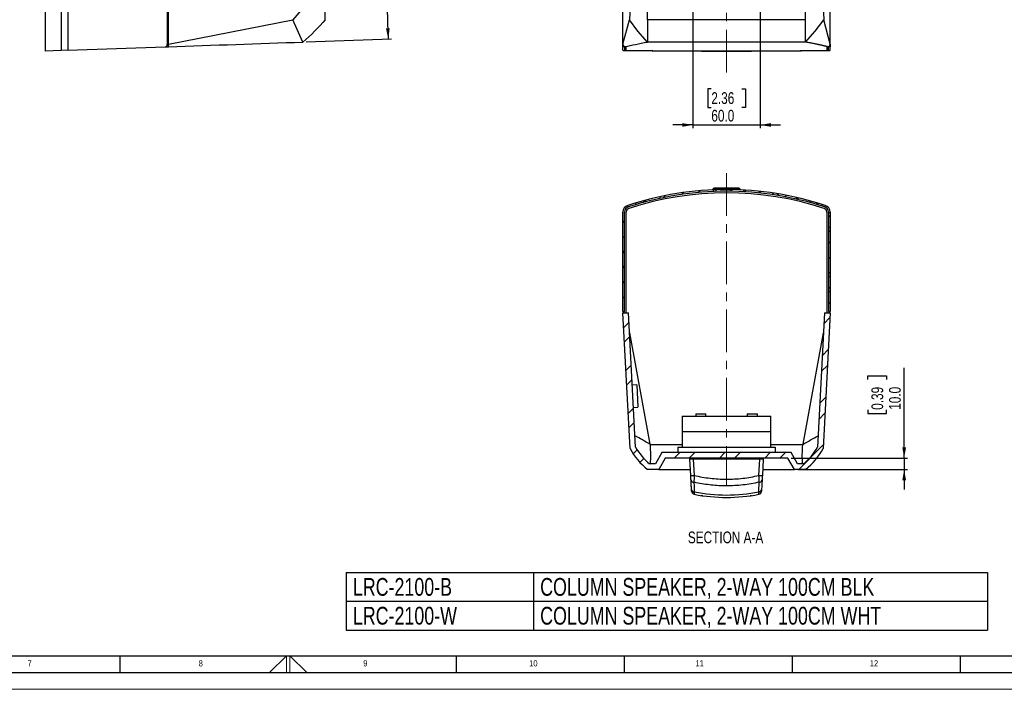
# Model space of a CAD drawing. Header units: millimetres. Extents: x 0 to 1737, y 0 to 594.
# Tile 4 of 45: x 346 to 638, y 0 to 199. Entities that reach past the tile are written whole.
import ezdxf

# ---------------------------------------------------------------- set-up
doc = ezdxf.new("R2010")
doc.units = ezdxf.units.MM
doc.linetypes.add('CENTERX2', pattern=[20.319999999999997, 12.7, -2.54, 2.54, -2.54])
doc.layers.add('FORMAT', color=7, linetype='Continuous')
doc.layers.add('SLD-0', color=7, linetype='Continuous')
doc.styles.add('SLDTEXTSTYLE0', font='TXT', dxfattribs={"width": 0.75})
doc.dimstyles.new('SLDDIMSTYLE3', dxfattribs={"dimtxt": 3.5, "dimasz": 3.2, "dimexe": 0, "dimexo": 0.0625, "dimgap": 0.875, "dimtad": 1, "dimdec": 4, "dimlfac": 3, "dimzin": 4, "dimdsep": 46, "dimtxsty": 'SLDTEXTSTYLE0', "dimsah": 1, "dimcen": 0.09, "dimadec": 1, "dimazin": 1, "dimtfac": 1, "dimtdec": 1, "dimtofl": 0, "dimtmove": 0, "dimatfit": 3, "dimfxl": 1, "dimfrac": 2, "dimtolj": 1, "dimtzin": 12, "dimarcsym": 0})
doc.dimstyles.new('SLDDIMSTYLE4', dxfattribs={"dimtxt": 3.5, "dimasz": 3.2, "dimexe": 0, "dimexo": 0.0625, "dimgap": 0.875, "dimtad": 1, "dimdec": 1, "dimlfac": 3, "dimrnd": 1e-09, "dimzin": 4, "dimdsep": 46, "dimtxsty": 'SLDTEXTSTYLE0', "dimsah": 1, "dimcen": 0.09, "dimadec": 0, "dimazin": 1, "dimtfac": 1, "dimtdec": 1, "dimtmove": 0, "dimatfit": 0, "dimfxl": 1, "dimfrac": 2, "dimtolj": 1, "dimtzin": 12, "dimarcsym": 0})

# ---------------------------------------------------------------- blocks, each defined once
blk = doc.blocks.new('SW_TABLEANNOTATION_0')
at = {"layer": 'SLD-0', "color": 0}
for p, q in [((0, 0), (0, -8.584444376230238)), ((0, 0), (55.70924772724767, 0)), ((55.70924772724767, 0), (55.70924772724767, -8.584444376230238)), ((55.70924772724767, 0), (190.8151922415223, 0)), ((190.8151922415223, 0), (190.8151922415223, -8.584444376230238)), ((0, -8.584444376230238), (0, -17.16888875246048)), ((0, -8.584444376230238), (55.70924772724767, -8.584444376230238)), ((55.70924772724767, -8.584444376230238), (55.70924772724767, -17.16888875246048)), ((55.70924772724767, -8.584444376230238), (190.8151922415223, -8.584444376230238)), ((190.8151922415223, -8.584444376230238), (190.8151922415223, -17.16888875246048)), ((0, -17.16888875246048), (55.70924772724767, -17.16888875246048)), ((55.70924772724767, -17.16888875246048), (190.8151922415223, -17.16888875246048))]:
    blk.add_line(p, q, dxfattribs=at)
at = {"layer": 'SLD-0', "color": 0, "char_height": 5.291666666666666, "attachment_point": 1, "style": 'SLDTEXTSTYLE0'}
for s, insert in [('LRC-2100-B', (2.000000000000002, -1.653677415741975)), ('COLUMN SPEAKER, 2-WAY 100CM BLK', (57.70924772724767, -1.653677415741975)), ('LRC-2100-W', (2.000000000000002, -10.23812179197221)), ('COLUMN SPEAKER, 2-WAY 100CM WHT', (57.70924772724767, -10.23812179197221))]:
    blk.add_mtext(s, dxfattribs=dict(at, insert=insert))
blk = doc.blocks.new('_D_5')
at = {"layer": 'SLD-0', "color": 250, "transparency": 16777216}
for p, q in [((430.8507481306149, 503.9879157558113), (456.2312292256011, 503.1016098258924)), ((430.8507481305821, 192.7455660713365), (456.2312292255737, 193.6318720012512))]:
    blk.add_line(p, q, dxfattribs=at)
blk.add_arc((4887.258127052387, 348.366740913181), 4434.727805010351, 177.9999999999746, 182.0000000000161, dxfattribs=at)
for points in [[(455.2318383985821, 503.1365093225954), (454.5716419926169, 499.9574150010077), (455.6709856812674, 499.9194221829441)], [(455.2318383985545, 193.5969725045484), (455.6709856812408, 196.8140596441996), (454.5716419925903, 196.7760668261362)]]:
    blk.add_solid(points, dxfattribs=at)
at = {"layer": 'SLD-0', "color": 250, "transparency": 16777216, "insert": (448.0185851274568, 344.2007687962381), "char_height": 3.5, "attachment_point": 1, "rotation": 89.99999999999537, "style": 'SLDTEXTSTYLE0'}
blk.add_mtext('4.0°', dxfattribs=at)
blk = doc.blocks.new('_D_9')
at = {"layer": 'SLD-0', "color": 250, "transparency": 16777216}
for p, q in [((545.8651627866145, 219.5334075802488), (545.8651627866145, 167.0334075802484)), ((565.8651627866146, 219.5334075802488), (565.8651627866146, 167.0334075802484)), ((551.3394686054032, 178.8262892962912), (550.2730623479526, 178.8262892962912)), ((550.2730623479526, 178.8262892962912), (550.2730623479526, 173.2700393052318)), ((560.3908576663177, 178.8262892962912), (561.4572639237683, 178.8262892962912)), ((561.4572639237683, 178.8262892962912), (561.4572639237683, 173.2700393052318)), ((550.2730623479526, 173.2700393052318), (551.3394686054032, 173.2700393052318)), ((561.4572639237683, 173.2700393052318), (560.3908576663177, 173.2700393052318)), ((545.8651627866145, 168.0334075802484), (539.8651627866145, 168.0334075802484)), ((545.8651627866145, 168.0334075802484), (565.8651627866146, 168.0334075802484)), ((565.8651627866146, 168.0334075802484), (571.8651627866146, 168.0334075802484))]:
    blk.add_line(p, q, dxfattribs=at)
for points in [[(545.8651627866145, 168.0334075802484), (542.6651627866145, 168.5834075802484), (542.6651627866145, 167.4834075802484)], [(565.8651627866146, 168.0334075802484), (569.0651627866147, 167.4834075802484), (569.0651627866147, 168.5834075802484)]]:
    blk.add_solid(points, dxfattribs=at)
at = {"layer": 'SLD-0', "color": 250, "transparency": 16777216, "char_height": 3.5, "attachment_point": 1, "style": 'SLDTEXTSTYLE0'}
for s, insert in [('2.36', (551.3394686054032, 177.7817762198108)), ('60.0', (551.3394686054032, 172.5451446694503))]:
    blk.add_mtext(s, dxfattribs=dict(at, insert=insert))
blk = doc.blocks.new('_D_24')
at = {"layer": 'SLD-0', "color": 250, "transparency": 16777216}
for p, q in [((608.7001627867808, 68.80264755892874), (608.7001627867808, 95.70194496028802)), ((597.9072810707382, 92.27607754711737), (597.9072810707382, 93.34248380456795)), ((597.9072810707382, 93.34248380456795), (603.4635310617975, 93.34248380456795)), ((603.4635310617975, 93.34248380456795), (603.4635310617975, 92.27607754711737)), ((597.9072810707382, 83.22468848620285), (597.9072810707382, 82.15828222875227)), ((597.9072810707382, 82.15828222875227), (603.4635310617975, 82.15828222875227)), ((603.4635310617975, 82.15828222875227), (603.4635310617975, 83.22468848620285)), ((575.1073285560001, 68.80264755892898), (609.7001627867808, 68.80264755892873)), ((608.7001627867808, 68.80264755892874), (608.7001627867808, 65.46931422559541)), ((577.0318294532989, 65.46931422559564), (609.7001627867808, 65.4693142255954)), ((608.7001627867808, 65.46931422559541), (608.7001627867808, 59.46931422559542))]:
    blk.add_line(p, q, dxfattribs=at)
for points in [[(608.7001627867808, 68.80264755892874), (609.2501627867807, 72.00264755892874), (608.1501627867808, 72.00264755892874)], [(608.7001627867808, 65.46931422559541), (608.1501627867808, 62.26931422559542), (609.2501627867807, 62.2693142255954)]]:
    blk.add_solid(points, dxfattribs=at)
at = {"layer": 'SLD-0', "color": 250, "transparency": 16777216, "char_height": 3.5, "attachment_point": 1, "rotation": 90, "style": 'SLDTEXTSTYLE0'}
for s, insert in [('0.39', (598.9517941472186, 83.22468848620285)), ('10.0', (604.1884256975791, 83.22468848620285))]:
    blk.add_mtext(s, dxfattribs=dict(at, insert=insert))

msp = doc.modelspace()

# ---------------------------------------------------------------- hatches: boundary and pattern name
at = {"linetype": 'Continuous', "lineweight": 18}
h = msp.add_hatch(dxfattribs=at)
h.set_pattern_fill('ANSI38', color=250, style=0)
h.set_pattern_definition([(45, (0, 0), (-2.245064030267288, 2.245064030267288), []), (135, (0, 0), (-6.735192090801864, 2.245064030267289), [7.9375, -4.7625])])
edge = h.paths.add_edge_path(flags=0)
edge.add_line((525.0318294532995, 142.0744231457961), (525.0318294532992, 112.4693142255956))
edge.add_line((525.0318294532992, 112.4693142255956), (525.5318294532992, 112.4693142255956))
edge.add_line((525.5318294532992, 112.4693142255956), (525.5318294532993, 142.0744231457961))
edge.add_arc((527.148496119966, 142.0744231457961), 1.616666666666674, 108.2462678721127, 180, ccw=False)
edge.add_arc((555.8651627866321, 54.96931422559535), 93.33333333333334, 71.75373212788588, 108.24626787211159, ccw=False)
edge.add_arc((584.5818294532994, 142.0744231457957), 1.616666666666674, -7.958078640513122e-13, 71.75373212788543, ccw=False)
edge.add_line((586.1984961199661, 142.0744231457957), (586.1984961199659, 112.4693142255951))
edge.add_line((586.1984961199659, 112.4693142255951), (586.6984961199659, 112.4693142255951))
edge.add_line((586.6984961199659, 112.4693142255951), (586.6984961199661, 142.0744231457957))
edge.add_arc((584.5818294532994, 142.0744231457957), 2.116666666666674, 0, 71.75373212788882)
edge.add_arc((555.8651627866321, 54.96931422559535), 93.83333333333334, 71.75373212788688, 108.2462678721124)
edge.add_arc((527.148496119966, 142.0744231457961), 2.116666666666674, 108.2462678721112, 180)
h = msp.add_hatch(dxfattribs=at)
h.set_pattern_fill('ANSI32', color=250, angle=2.8e-322, style=0)
h.set_pattern_definition([(45, (0, 0), (-6.735192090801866, 6.735192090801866), []), (45, (4.49013, 2e-323), (-6.735192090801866, 6.735192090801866), [])])
edge = h.paths.add_edge_path(flags=0)
edge.add_line((586.6984961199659, 112.1359808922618), (585.0295422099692, 112.1359808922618))
edge.add_line((585.0295422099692, 112.1359808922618), (582.9337701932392, 72.14626857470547))
edge.add_arc((567.4257623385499, 80.78132458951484), 17.75000000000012, 309.7580702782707, 330.8903833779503, ccw=False)
edge.add_line((578.7777267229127, 67.13598089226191), (576.9940799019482, 67.13598089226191))
edge.add_line((576.9940799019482, 67.13598089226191), (575.0695790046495, 70.4693142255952))
edge.add_line((575.0695790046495, 70.4693142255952), (536.660746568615, 70.46931422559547))
edge.add_line((536.660746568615, 70.46931422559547), (534.7362456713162, 67.13598089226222))
edge.add_line((534.7362456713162, 67.13598089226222), (532.9525988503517, 67.13598089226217))
edge.add_arc((544.3045632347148, 80.78132458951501), 17.75000000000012, 209.109616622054, 230.2419297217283, ccw=False)
edge.add_line((528.796555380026, 72.14626857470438), (526.7007833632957, 112.1359808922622))
edge.add_line((526.7007833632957, 112.1359808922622), (525.0318294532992, 112.1359808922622))
edge.add_line((525.0318294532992, 112.1359808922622), (527.1519215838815, 71.68221315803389))
edge.add_arc((544.3045632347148, 80.78132458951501), 19.41666666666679, 207.9449991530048, 232.0550008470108)
edge.add_line((532.3651627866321, 65.46931422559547), (535.6984961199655, 65.4693142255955))
edge.add_line((535.6984961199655, 65.4693142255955), (537.6229970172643, 68.80264755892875))
edge.add_line((537.6229970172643, 68.80264755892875), (574.1073285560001, 68.8026475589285))
edge.add_line((574.1073285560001, 68.8026475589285), (576.0318294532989, 65.46931422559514))
edge.add_line((576.0318294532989, 65.46931422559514), (579.3651627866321, 65.46931422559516))
edge.add_arc((567.4257623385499, 80.78132458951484), 19.41666666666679, 307.9449991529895, 332.0550008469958)
edge.add_line((584.578403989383, 71.68221315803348), (586.6984961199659, 112.1359808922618))

# ---------------------------------------------------------------- linework, layer by layer
at = {"color": 7, "linetype": 'Continuous', "lineweight": 25}
for p, q in [((357.9026753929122, 506.5353185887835), (357.9026753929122, 190.1981632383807)), ((359.9129150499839, 506.4651194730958), (359.9129150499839, 190.2683623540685)), ((389.5180239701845, 504.7874937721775), (389.5180239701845, 191.9459880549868)), ((389.8513573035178, 192.0555024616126), (389.8513573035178, 504.6779793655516)), ((525.0318294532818, 192.0555024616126), (525.0318294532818, 504.6779793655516)), ((586.6984961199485, 192.0555024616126), (586.6984961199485, 504.6779793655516)), ((436.5180239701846, 199.3773332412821), (436.5180239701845, 497.3561485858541)), ((532.3651627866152, 199.3773332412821), (532.3651627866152, 497.3561485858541)), ((579.3651627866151, 199.3773332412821), (579.3651627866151, 497.3561485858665)), ((353.1846906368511, 215.2334075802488), (353.1846906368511, 190.0334075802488)), ((430.305125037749, 203.3931791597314), (426.8939885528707, 199.3223660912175)), ((527.1519215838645, 203.3931791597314), (526.9731514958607, 199.3223660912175)), ((584.5784039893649, 203.3931791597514), (584.7571740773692, 199.3223660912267)), ((389.8513573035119, 192.0555024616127), (426.8939885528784, 199.3223660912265)), ((429.8513573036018, 192.7106665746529), (426.8939885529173, 199.3223660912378)), ((525.0318294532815, 192.0555024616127), (526.9731514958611, 199.3223660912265)), ((579.3651627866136, 199.3773332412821), (532.3651627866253, 199.3773332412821)), ((586.6984961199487, 192.0555024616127), (584.7571740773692, 199.3223660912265)), ((359.9129150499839, 190.2683623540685), (388.8746236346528, 191.2797275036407)), ((388.874623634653, 191.2797275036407), (389.8513573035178, 191.3138357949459)), ((389.8513573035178, 192.9815183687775), (389.5180239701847, 192.9698781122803)), ((525.0318294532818, 192.0555024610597), (525.0318294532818, 191.9459880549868)), ((525.0318294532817, 191.2797275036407), (525.0318294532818, 191.9459880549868)), ((525.5318294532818, 191.2797275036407), (525.0318294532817, 191.2797275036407)), ((525.0318294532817, 190.2683623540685), (525.0318294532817, 191.2797275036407)), ((525.5318294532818, 191.3632001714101), (525.5318294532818, 191.2797275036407)), ((525.5318294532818, 191.2797275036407), (525.5318294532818, 190.2683623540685)), ((526.0318294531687, 191.3138357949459), (525.8318294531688, 191.3138357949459)), ((526.0318294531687, 190.2674433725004), (526.0318294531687, 191.3138357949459)), ((579.3651627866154, 192.7106665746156), (532.365162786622, 192.7106665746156)), ((585.6984961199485, 191.3138357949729), (585.6984961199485, 190.2674433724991)), ((585.8984961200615, 191.3138357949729), (585.6984961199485, 191.3138357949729)), ((586.1984961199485, 191.2797275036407), (586.1984961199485, 191.3664805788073)), ((586.6984961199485, 191.2797275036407), (586.1984961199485, 191.2797275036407)), ((586.1984961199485, 190.2683623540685), (586.1984961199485, 191.2797275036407)), ((586.6984961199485, 192.0555024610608), (586.6984961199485, 191.9459880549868)), ((586.6984961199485, 191.9459880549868), (586.6984961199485, 191.2797275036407)), ((586.6984961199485, 190.2683623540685), (586.6984961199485, 191.2797275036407)), ((357.9026753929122, 190.1981632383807), (353.1846906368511, 190.0334075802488)), ((359.9129150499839, 190.2683623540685), (357.9026753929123, 190.1981632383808)), ((526.6423146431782, 190.2326849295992), (526.6423146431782, 190.2147457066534)), ((585.0880109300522, 190.2326849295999), (585.0880109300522, 190.2147457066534)), ((552.2228994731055, 149.3532257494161), (551.6984961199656, 148.8101901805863)), ((551.6984961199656, 148.7100915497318), (551.6984961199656, 148.8101901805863)), ((552.2228994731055, 149.3532257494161), (559.507426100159, 149.3532257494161)), ((559.507426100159, 149.3532257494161), (560.0318294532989, 148.8101901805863)), ((560.0318294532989, 148.7100915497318), (560.0318294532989, 148.8101901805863)), ((525.0318294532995, 112.4693142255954), (525.0318294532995, 142.0744231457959)), ((525.5318294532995, 112.4693142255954), (525.5318294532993, 142.0744231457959)), ((526.0318294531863, 112.1359808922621), (526.0318294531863, 142.1007393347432)), ((585.6984961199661, 142.1007393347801), (585.6984961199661, 112.13598089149)), ((586.1984961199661, 142.0744231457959), (586.1984961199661, 112.4693142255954)), ((586.6984961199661, 142.0744231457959), (586.6984961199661, 112.4693142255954)), ((525.0318294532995, 112.4693142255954), (525.5318294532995, 112.4693142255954)), ((525.0318294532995, 112.135980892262), (526.700783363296, 112.135980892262)), ((527.151921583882, 71.68221315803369), (525.0318294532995, 112.135980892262)), ((528.7965553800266, 72.1462685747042), (526.700783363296, 112.135980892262)), ((585.0295422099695, 112.135980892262), (582.9337701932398, 72.14626857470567)), ((586.6984961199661, 112.135980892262), (584.5784039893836, 71.68221315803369)), ((585.0295422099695, 112.135980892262), (586.6984961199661, 112.135980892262)), ((586.1984961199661, 112.4693142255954), (586.6984961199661, 112.4693142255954)), ((527.0163448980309, 106.1147081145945), (533.089751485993, 72.9870358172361)), ((578.6405740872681, 72.98703581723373), (584.7139806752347, 106.1147081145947)), ((529.1615211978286, 90.65873606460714), (527.8300151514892, 90.58895478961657)), ((529.1615229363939, 90.65870289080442), (529.5104275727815, 84.00120583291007)), ((528.1789215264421, 83.93142455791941), (529.5104275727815, 84.00120583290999)), ((546.6984961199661, 82.03598089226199), (546.6984961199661, 81.36931422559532)), ((546.6984961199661, 82.03598089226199), (549.6984961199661, 82.03598089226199)), ((549.6984961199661, 81.36931422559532), (549.6984961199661, 82.03598089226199)), ((562.0318294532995, 82.03598089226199), (562.0318294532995, 81.36931422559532)), ((562.0318294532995, 82.03598089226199), (565.0318294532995, 82.03598089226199)), ((565.0318294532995, 81.36931422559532), (565.0318294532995, 82.03598089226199)), ((542.6984961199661, 81.36931422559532), (542.6984961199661, 76.77209194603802)), ((542.6984961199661, 81.36931422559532), (569.0318294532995, 81.36931422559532)), ((569.0318294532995, 76.77209194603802), (569.0318294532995, 81.36931422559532)), ((542.6984961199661, 76.77209194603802), (569.0318294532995, 76.77209194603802)), ((542.6984961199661, 76.77209194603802), (542.6984961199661, 72.13598089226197)), ((569.0318294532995, 72.13598089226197), (569.0318294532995, 76.77209194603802)), ((542.6984961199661, 72.78095261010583), (533.2033744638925, 72.78095261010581)), ((536.6607465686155, 70.46931422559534), (534.7362456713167, 67.13598089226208)), ((575.0695790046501, 70.46931422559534), (536.6607465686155, 70.46931422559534)), ((541.3651627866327, 72.13598089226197), (541.3651627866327, 70.46931422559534)), ((541.3651627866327, 72.13598089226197), (570.3651627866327, 72.13598089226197)), ((578.526951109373, 72.78095261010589), (569.0318294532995, 72.78095261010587)), ((570.3651627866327, 72.13598089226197), (570.3651627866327, 70.46931422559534)), ((576.9940799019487, 67.13598089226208), (575.0695790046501, 70.46931422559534)), ((537.6229970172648, 68.80264755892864), (535.6984961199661, 65.46931422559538)), ((574.1073285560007, 68.80264755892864), (537.6229970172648, 68.80264755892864)), ((545.220344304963, 63.69204712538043), (544.9690640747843, 68.486759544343)), ((545.9676936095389, 68.486759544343), (545.9676936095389, 68.80264755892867)), ((545.9676936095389, 68.486759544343), (546.2189738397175, 63.69204712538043)), ((565.7626319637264, 68.486759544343), (545.9676936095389, 68.486759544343)), ((565.5113517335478, 63.69204712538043), (565.7626319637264, 68.486759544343)), ((565.7626319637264, 68.486759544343), (565.7626319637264, 68.80264755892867)), ((566.7612614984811, 68.486759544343), (566.5099812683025, 63.69204712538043)), ((576.0318294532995, 65.4693142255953), (574.1073285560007, 68.80264755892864)), ((535.6984961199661, 65.46931422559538), (532.3651627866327, 65.46931422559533)), ((534.7362456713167, 67.13598089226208), (532.9525988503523, 67.13598089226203)), ((535.6984961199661, 65.4693142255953), (545.1272016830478, 65.4693142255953)), ((566.6031238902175, 65.4693142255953), (576.0318294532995, 65.4693142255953)), ((579.3651627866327, 65.46931422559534), (576.0318294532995, 65.4693142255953)), ((578.7777267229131, 67.13598089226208), (576.9940799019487, 67.13598089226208)), ((548.8117947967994, 57.63598089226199), (548.4696703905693, 57.63598089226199)), ((563.2606551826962, 57.63598089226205), (562.9185307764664, 57.63598089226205))]:
    msp.add_line(p, q, dxfattribs=at)
at = {"color": 7, "linetype": 'Continuous', "lineweight": 18}
for p, q in [((419.966809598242, 5.00000992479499), (425.0000000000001, 10.00000992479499)), ((425.0000000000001, 10.00000992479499), (425.0000000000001, 5.00000992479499)), ((426, 10.00000992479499), (426, 5.00000992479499)), ((431.0099929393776, 5.00000992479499), (426, 10.00000992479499)), ((4.232473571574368e-06, 9.92479491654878e-06), (841.0000042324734, 9.92479491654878e-06))]:
    msp.add_line(p, q, dxfattribs=at)
at = {"color": 7, "linetype": 'Continuous', "lineweight": 25, "flags": 128}
for points in [[(532.3651627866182, 192.7106665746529), (529.5246595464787, 195.918320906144), (526.9731514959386, 199.3223660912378)], [(579.3651627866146, 192.710666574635), (582.2056660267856, 195.9183209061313), (584.7571740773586, 199.3223660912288)], [(548.4696703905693, 57.63598089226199), (548.3646117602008, 57.68562501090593), (548.3173320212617, 57.70896145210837)], [(563.4129935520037, 57.70896145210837), (563.3657138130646, 57.68562501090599), (563.2606551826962, 57.63598089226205)]]:
    msp.add_lwpolyline(points, dxfattribs=at)
at = {"color": 7, "linetype": 'Continuous', "lineweight": 25}
for centre, radius, start, end in [((388.8513573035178, 191.9459880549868), 0.6666666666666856, 271.9999999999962, 0), ((585.8985716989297, 192.116048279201), 0.8022124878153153, 269.9946019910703, 355.6715686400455), ((555.8651627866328, 54.96931422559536), 93.83333333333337, 71.7537321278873, 108.2462678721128), ((555.8651627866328, 54.96931422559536), 93.33333333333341, 71.75373212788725, 108.2462678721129), ((555.8651627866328, 54.46931422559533), 93.33333333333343, 71.85611939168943, 108.1438806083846), ((555.8651627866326, 54.96931422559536), 93.93333333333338, 87.45765678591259, 92.54234321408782), ((527.148496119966, 142.0744231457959), 2.116666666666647, 108.2462678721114, 180), ((527.148496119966, 142.0744231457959), 1.616666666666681, 108.2462678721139, 180), ((584.5818294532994, 142.0744231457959), 1.616666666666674, 0, 71.75373212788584), ((584.5818294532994, 142.0744231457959), 2.116666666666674, 0, 71.75373212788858), ((527.148496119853, 142.1007393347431), 1.116666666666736, 108.143880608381, 179.9999999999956), ((584.5818294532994, 142.1007393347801), 1.116666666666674, 0, 71.85611939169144), ((544.3045632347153, 80.78132458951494), 19.41666666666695, 207.9449991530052, 232.0550008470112), ((544.3045632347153, 80.78132458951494), 17.75000000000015, 209.1096166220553, 230.2419297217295), ((567.4257623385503, 80.78132458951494), 17.75000000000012, 309.7580702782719, 330.8903833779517), ((567.4257623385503, 80.78132458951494), 19.41666666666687, 307.9449991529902, 332.0550008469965), ((544.6361875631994, 68.46931422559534), 0.3333333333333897, 3.000000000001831, 90), ((567.0941380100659, 68.46931422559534), 0.3333333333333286, 90, 176.9999999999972), ((545.7196590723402, 68.4775019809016), 4.81143361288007, 264.0433076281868, 275.9566923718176), ((546.0730329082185, 62.4763160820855), 0.8092715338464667, 196.1987955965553, 276.1533957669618), ((566.0106665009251, 68.47750198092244), 4.811433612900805, 264.0433076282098, 275.9566923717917), ((565.6572926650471, 62.47631608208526), 0.8092715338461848, 263.8466042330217, 343.8012044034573), ((546.2860909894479, 59.65020298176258), 0.8581122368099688, 189.4072285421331, 269.9626069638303), ((546.4652026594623, 59.04605731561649), 1.000000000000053, 183.0000000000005, 258.9400541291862), ((555.8651627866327, 107.135980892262), 49.28388218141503, 258.7916933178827, 281.2083066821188), ((565.4442345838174, 59.65020298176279), 0.8581122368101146, 270.0373930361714, 350.5927714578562), ((565.2651229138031, 59.04605731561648), 0.9999999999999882, 281.0599458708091, 356.9999999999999), ((555.8651627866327, 107.135980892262), 50.00000000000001, 258.9400541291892, 281.0599458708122)]:
    msp.add_arc(centre, radius, start, end, dxfattribs=at)
for centre, major_axis, ratio, start_param, end_param in [((527.1484961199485, 190.2683623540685), (2.116666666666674, 0), 0.03492076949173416, 3.14159265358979, 4.393931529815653), ((527.1484961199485, 190.2683623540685), (1.61666666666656, 0), 0.03492076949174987, 3.14159265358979, 4.393931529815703), ((527.1484961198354, 190.2674433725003), (1.116666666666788, 0), 0.03492076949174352, 3.141592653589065, 4.395718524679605), ((555.8651627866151, 193.3101397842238), (93.83333333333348, 0), 0.03492076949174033, 4.393931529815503, 5.030846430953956), ((555.8651627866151, 193.3101397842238), (93.33333333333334, 0), 0.03492076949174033, 4.393931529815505, 5.030846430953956), ((555.8651627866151, 193.3276001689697), (93.33333333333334, 0), 0.03492076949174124, 4.395718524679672, 5.029059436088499), ((584.5818294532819, 190.2674433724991), (1.116666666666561, 0), 0.03492076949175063, 5.029059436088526, 6.283185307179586), ((584.5818294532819, 190.2683623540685), (1.61666666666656, 0), 0.03492076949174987, 5.030846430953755, 6.283185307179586), ((584.5818294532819, 190.2683623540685), (2.116666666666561, 0), 0.03492076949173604, 5.030846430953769, 6.283185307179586), ((545.9713506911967, 68.46931422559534), (1.002286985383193, -0.01746638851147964), 0.01733679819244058, 1.574747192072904, 3.14280446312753), ((565.7589748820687, 68.46931422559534), (1.002286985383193, 0.01746638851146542), 0.01733679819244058, 6.281973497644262, 7.850030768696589)]:
    msp.add_ellipse(centre, major_axis=major_axis, ratio=ratio, start_param=start_param, end_param=end_param, dxfattribs=at)
for points in [[(436.5180239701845, 199.3773332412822), (434.473486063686, 196.9864281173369), (432.2422624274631, 194.7552044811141), (429.8513573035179, 192.7106665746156)], [(532.365162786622, 199.3773332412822), (532.365162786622, 196.9864281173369), (532.365162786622, 194.7552044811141), (532.365162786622, 192.7106665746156)], [(579.3651627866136, 192.7106665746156), (579.3651627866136, 194.7552044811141), (579.3651627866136, 196.9864281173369), (579.3651627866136, 199.3773332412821)], [(389.8513573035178, 191.313835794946), (403.2851866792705, 191.782955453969), (416.5503239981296, 192.2461842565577), (429.8513573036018, 192.7106665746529)], [(389.8513573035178, 191.313835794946), (389.851357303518, 191.313835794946), (389.8513573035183, 191.3512934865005), (389.8513573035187, 191.5141801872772), (389.8513573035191, 191.7592070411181), (389.8513573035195, 191.9558194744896), (389.8513573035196, 192.0555024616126)], [(525.8318294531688, 191.313835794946), (525.7318606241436, 191.313835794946), (525.5318410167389, 191.3512934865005), (525.2737757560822, 191.5141801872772), (525.0918326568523, 191.7592070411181), (525.03938384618, 191.9558194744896), (525.0318294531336, 192.0555024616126)], [(525.8318294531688, 191.313835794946), (527.6081622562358, 191.782955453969), (529.7748013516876, 192.2461842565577), (532.3651627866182, 192.7106665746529)], [(533.089751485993, 72.9870358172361), (533.1276771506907, 72.9183693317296), (533.1655507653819, 72.84967454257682), (533.2033744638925, 72.7809526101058)], [(533.248102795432, 67.13598089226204), (533.3643619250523, 68.88152084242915), (533.3639826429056, 70.76158129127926), (533.2033744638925, 72.78095261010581)], [(578.4822227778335, 67.13598089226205), (578.3659636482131, 68.88152084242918), (578.3663429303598, 70.76158129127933), (578.526951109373, 72.78095261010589)], [(578.5269511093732, 72.7809526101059), (578.5647756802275, 72.84967612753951), (578.6026493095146, 72.91837093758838), (578.6405740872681, 72.9870358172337)]]:
    msp.add_open_spline(points, degree=3, dxfattribs=at)
for points, knots in [([(585.8984961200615, 191.313835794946), (585.8298448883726, 191.331872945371), (585.6925737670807, 191.3679390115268), (585.4821393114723, 191.4220044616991), (585.2684496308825, 191.4760294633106), (585.0511766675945, 191.5300125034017), (584.8304082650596, 191.5839539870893), (584.6061209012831, 191.63785380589), (584.3783208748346, 191.6917119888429), (584.1470064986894, 191.7455285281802), (583.9121782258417, 191.7993034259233), (583.6738359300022, 191.8530366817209), (583.4319796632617, 191.9067282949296), (583.1866093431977, 191.9603782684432), (582.8665592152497, 192.0293153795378), (582.4671736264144, 192.1135459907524), (581.9824966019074, 192.2130677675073), (581.4850003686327, 192.3125916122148), (580.974765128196, 192.4121180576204), (580.4514914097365, 192.5116450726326), (579.9162981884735, 192.6111802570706), (579.5489263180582, 192.6774951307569), (579.3651627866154, 192.7106665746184)], [0, 0, 0, 0, 0.03856256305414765, 0.07710752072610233, 0.1156350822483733, 0.1541454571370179, 0.1926388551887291, 0.231115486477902, 0.2695755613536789, 0.3080192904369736, 0.3464468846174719, 0.3848585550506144, 0.4232545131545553, 0.4616349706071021, 0.500000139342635, 0.5712607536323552, 0.6425750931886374, 0.7139445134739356, 0.7853703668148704, 0.8568540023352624, 0.9283967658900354, 1, 1, 1, 1]), ([(533.089751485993, 72.98703581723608), (532.3432694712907, 73.39071206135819), (531.5988291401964, 73.8208620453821), (530.1101552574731, 74.6830735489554), (529.3656988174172, 75.11340281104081), (528.6196334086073, 75.52214089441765)], [0, 0, 0, 0, 0.5, 0.5, 1, 1, 1, 1]), ([(578.6405740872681, 72.98703581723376), (579.3870561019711, 73.39071206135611), (580.1314964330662, 73.8208620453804), (581.6201703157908, 74.68307354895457), (582.3646267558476, 75.11340281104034), (583.1106921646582, 75.5221408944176)], [0, 0, 0, 0, 0.5, 0.5, 1, 1, 1, 1]), ([(545.295889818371, 62.25055285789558), (545.283993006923, 62.47755754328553), (545.2610480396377, 62.91537360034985), (545.2335734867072, 63.43961930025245), (545.220344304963, 63.69204712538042)], [0, 0, 0, 0, 0.5184932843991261, 1, 1, 1, 1]), ([(545.4395190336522, 59.50994416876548), (545.4175285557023, 59.92954748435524), (545.3733178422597, 60.77313815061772), (545.3217884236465, 61.75637803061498), (545.295889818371, 62.25055285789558)], [0, 0, 0, 0, 0.4974015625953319, 1, 1, 1, 1]), ([(546.2189738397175, 63.69204712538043), (546.2082538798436, 63.33812837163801), (546.1859380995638, 62.60137438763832), (546.1687240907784, 61.98959998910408), (546.1597792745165, 61.67170718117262)], [0, 0, 0, 0, 0.480375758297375, 0.9999999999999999, 0.9999999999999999, 0.9999999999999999, 0.9999999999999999]), ([(565.5705462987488, 61.67170718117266), (564.774662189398, 61.50227561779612), (563.1828934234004, 61.16341237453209), (560.7531198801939, 60.82510779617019), (558.2991805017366, 60.6147542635), (555.898354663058, 60.54875916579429), (553.5701803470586, 60.61154394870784), (551.3120390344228, 60.79003456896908), (549.0584223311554, 61.08885357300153), (547.3408254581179, 61.40608879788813), (546.3794572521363, 61.62230140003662), (546.1597792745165, 61.67170718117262)], [0, 0, 0, 0, 0.1246828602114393, 0.2493658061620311, 0.3756758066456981, 0.5019858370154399, 0.6172220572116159, 0.732458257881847, 0.848974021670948, 0.9654897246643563, 1, 1, 1, 1]), ([(546.1597792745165, 61.67170718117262), (546.1817245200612, 61.16530806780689), (546.2265227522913, 60.13156319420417), (546.2655976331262, 59.24457267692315), (546.2855309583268, 58.7920909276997)], [0, 0, 0, 0, 0.4898685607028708, 1, 1, 1, 1]), ([(546.2189738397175, 63.69204712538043), (547.0028349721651, 63.51925124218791), (548.5705577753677, 63.17365935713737), (550.9661092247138, 62.82689998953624), (553.3869937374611, 62.60947388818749), (555.8229989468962, 62.53648010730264), (558.2541835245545, 62.60454997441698), (560.6829608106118, 62.8170218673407), (563.1087434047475, 63.16332171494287), (564.7104824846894, 63.51580536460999), (565.5113517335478, 63.69204712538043)], [0, 0, 0, 0, 0.1236736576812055, 0.2473474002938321, 0.3727186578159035, 0.498089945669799, 0.6226993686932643, 0.7473087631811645, 0.8736544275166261, 1, 1, 1, 1]), ([(565.4447946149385, 58.7920909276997), (565.4639134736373, 59.22604811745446), (565.5029409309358, 60.1118879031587), (565.5477092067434, 61.14480025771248), (565.5705462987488, 61.67170718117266)], [0, 0, 0, 0, 0.4898822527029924, 1, 1, 1, 1]), ([(565.5705462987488, 61.67170718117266), (565.5622779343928, 61.96570449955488), (565.5451700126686, 62.57400898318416), (565.5228726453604, 63.31116379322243), (565.5113517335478, 63.69204712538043)], [0, 0, 0, 0, 0.4833061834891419, 1, 1, 1, 1]), ([(566.4344357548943, 62.25055285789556), (566.4087988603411, 61.76137176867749), (566.3572588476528, 60.77792974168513), (566.3130334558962, 59.93405899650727), (566.2908065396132, 59.50994416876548)], [0, 0, 0, 0, 0.4974173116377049, 1, 1, 1, 1]), ([(566.5099812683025, 63.69204712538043), (566.4957456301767, 63.42041496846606), (566.4682557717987, 62.89587722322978), (566.4454375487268, 62.46047958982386), (566.4344357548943, 62.25055285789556)], [0, 0, 0, 0, 0.5178505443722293, 1, 1, 1, 1]), ([(545.4665731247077, 58.99372135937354), (545.4653061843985, 59.01789602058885), (545.4627939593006, 59.06583213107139), (545.4472326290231, 59.36276000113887), (545.4395190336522, 59.50994416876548)], [0, 0, 0, 0, 0.5043100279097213, 1, 1, 1, 1]), ([(546.2855309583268, 58.79209092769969), (546.2820137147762, 58.58469216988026), (546.2749067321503, 58.16561986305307), (546.2738835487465, 58.09852163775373), (546.2733667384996, 58.0646303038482)], [0, 0, 0, 0, 0.4948996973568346, 1, 1, 1, 1]), ([(565.4569588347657, 58.0646303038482), (565.4564681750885, 58.0968127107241), (565.455471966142, 58.16215413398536), (565.4483890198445, 58.58003010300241), (565.4447946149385, 58.7920909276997)], [0, 0, 0, 0, 0.4925268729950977, 1, 1, 1, 1]), ([(566.2908065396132, 59.50994416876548), (566.282919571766, 59.35945185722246), (566.2674018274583, 59.06335565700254), (566.26495544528, 59.01667590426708), (566.2637524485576, 58.99372135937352)], [0, 0, 0, 0, 0.5082547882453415, 1, 1, 1, 1])]:
    msp.add_open_spline(points, degree=3, knots=knots, dxfattribs=at)
at = {"layer": 'FORMAT'}
for p, q in [((20.00000423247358, 10.00000992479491), (831.0000042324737, 10.00000992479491)), ((375.5000042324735, 5.000009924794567), (375.5000042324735, 10.00000992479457)), ((475.5000042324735, 5.000009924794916), (475.5000042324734, 10.00000992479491)), ((525.5000042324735, 5.000009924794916), (525.5000042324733, 10.00000992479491)), ((575.5000042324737, 5.000009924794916), (575.5000042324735, 10.00000992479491)), ((625.5000042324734, 5.000009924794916), (625.5000042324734, 10.00000992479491)), ((15.00000423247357, 5.000009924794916), (836.0000042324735, 5.000009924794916))]:
    msp.add_line(p, q, dxfattribs=at)
at = {"layer": 'SLD-0', "color": 250, "linetype": 'CENTERX2', "lineweight": 18}
for p, q in [((555.8651627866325, 183.6798010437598), (555.8651627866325, 512.4569016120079)), ((555.8651627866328, 153.6943689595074), (555.8651627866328, 60.67751235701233))]:
    msp.add_line(p, q, dxfattribs=at)

# ---------------------------------------------------------------- block references
at = {"layer": 'SLD-0'}
msp.add_blockref('SW_TABLEANNOTATION_0', (442.7149566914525, 34.79854110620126), dxfattribs=at)

# ---------------------------------------------------------------- texts
at = {"layer": 'FORMAT', "char_height": 1.852083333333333, "attachment_point": 1, "style": 'SLDTEXTSTYLE0'}
for s, insert in [('7', (347.9664526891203, 8.66803140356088)), ('8', (398.8655517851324, 8.66803140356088)), ('9', (447.7999251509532, 8.668031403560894)), ('10', (497.1749251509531, 8.668031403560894)), ('11', (546.6253567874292, 8.668031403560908)), ('12', (598.4823952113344, 8.668031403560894))]:
    msp.add_mtext(s, dxfattribs=dict(at, insert=insert))
at = {"layer": 'SLD-0', "insert": (555.572281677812, 46.98229896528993), "char_height": 3.5, "attachment_point": 2, "style": 'SLDTEXTSTYLE0'}
msp.add_mtext('SECTION A-A', dxfattribs=at)

# ---------------------------------------------------------------- dimensions: what is measured, and where the dimension line sits
at = {"layer": 'SLD-0', "color": 250}
dim = msp.add_angular_dim_2l(base=(452.5303220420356, 348.3667409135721), line1=((429.8513573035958, 504.0228152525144), (359.8865988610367, 506.4660384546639)), line2=((429.8513573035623, 192.7106665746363), (359.8865988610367, 190.2674433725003)), dimstyle='SLDDIMSTYLE3', dxfattribs=at)
dim.commit()
dim.dimension.update_dxf_attribs({"geometry": '_D_5', "text_midpoint": (452.5303220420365, 348.3667409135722), "dimtype": 162})
dim = msp.add_linear_dim(base=(565.8651627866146, 168.0334075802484), p1=(545.8651627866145, 220.5334075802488), p2=(565.8651627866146, 220.5334075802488), dimstyle='SLDDIMSTYLE4', dxfattribs=at)
dim.commit()
dim.dimension.update_dxf_attribs({"geometry": '_D_9', "text_midpoint": (555.8651627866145, 168.0334075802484), "dimtype": 160})
dim = msp.add_linear_dim(base=(608.7001627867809, 65.46931422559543), p1=(574.1073285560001, 68.802647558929), p2=(576.0318294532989, 65.46931422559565), angle=90.0000000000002, dimstyle='SLDDIMSTYLE4', dxfattribs=at)
dim.commit()
dim.dimension.update_dxf_attribs({"geometry": '_D_24', "text_midpoint": (608.700162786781, 87.7503826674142), "dimtype": 160})

doc.saveas('drawing.dxf')
